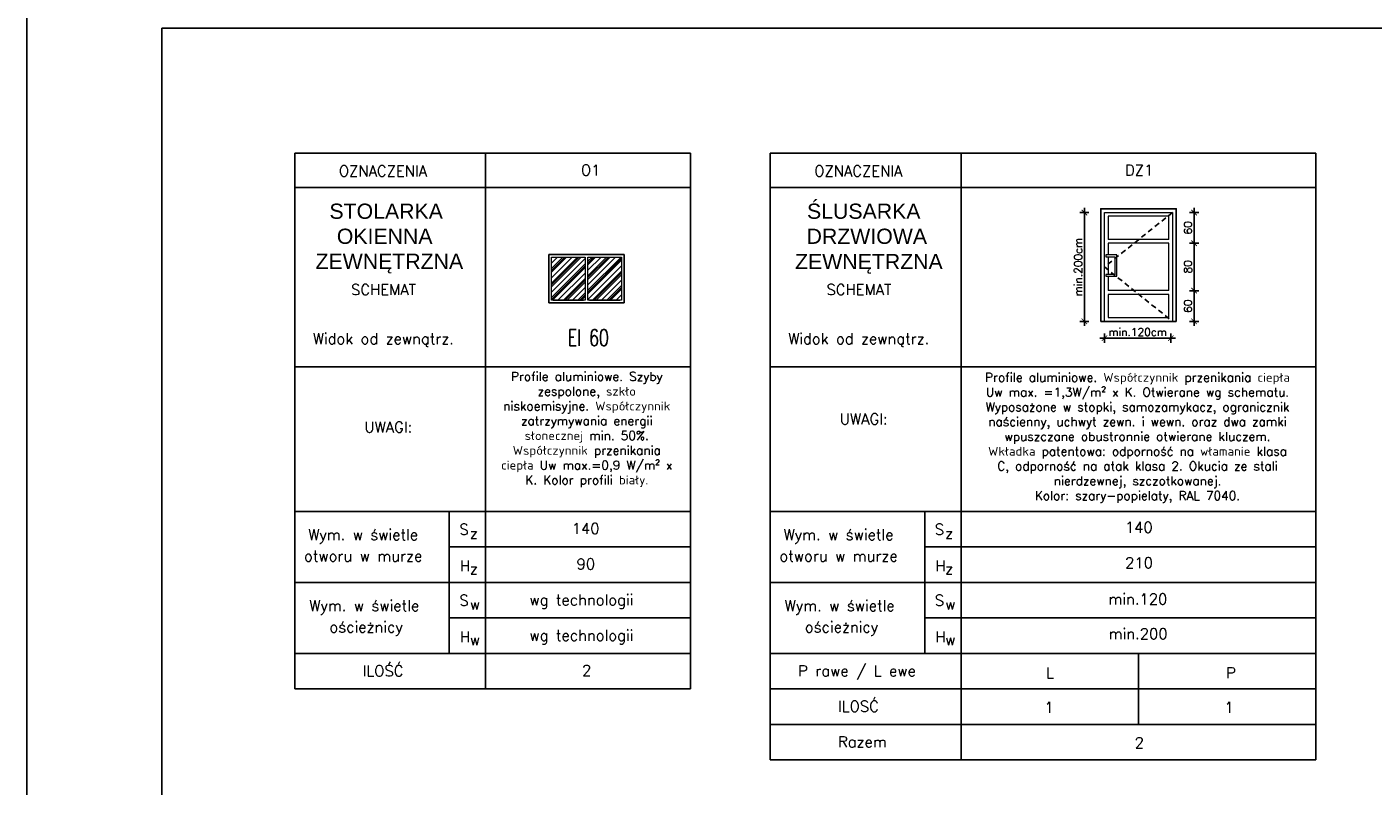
# Model space of a CAD drawing. Header units: millimetres. Extents: x 31969 to 285678, y -69766 to -1123.
# Tile 64 of 176: x 145465 to 147961, y -16869 to -15461. Entities that reach past the tile are written whole.
import ezdxf

# ---------------------------------------------------------------- set-up
doc = ezdxf.new("R2010")
doc.units = ezdxf.units.MM
doc.linetypes.add('KRESKOWA-SREDNIA', pattern=[0.2, 0.12, -0.08])
for name, color, linetype in [('a-elewacja 1', 1, 'Continuous'), ('a-izolacja 1', 3, 'Continuous'), ('a-opis 1', 3, 'Continuous'), ('a-opis 2', 1, 'Continuous'), ('a-opis 3', 15, 'Continuous'), ('a-przerywana 2', 3, 'Continuous'), ('a-ramka', 7, 'Continuous'), ('a-szraf 1', 250, 'Continuous'), ('a-wymiary', 11, 'Continuous')]:
    doc.layers.add(name, color=color, linetype=linetype)
doc.layers.add('a-elewacja 3', color=3, linetype='Continuous', lineweight=20)
doc.styles.add('ARIAL', font='arial.ttf')
doc.styles.add('MAREK', font='simplex.shx')
doc.styles.add('RS01507', font='romans.shx', dxfattribs={"width": 0.7, "height": 0.15})
doc.dimstyles.new('MAREK', dxfattribs={"dimscale": 0.85, "dimtxt": 17, "dimasz": 12, "dimexe": 10, "dimexo": 0.625, "dimgap": 5, "dimtad": 1, "dimdec": 1, "dimdsep": 46, "dimtxsty": 'MAREK', "dimblk1": 'ARCHTICK', "dimblk2": 'ARCHTICK', "dimsah": 1, "dimcen": 2.5, "dimdle": 10, "dimadec": 0, "dimazin": 0, "dimtfac": 1, "dimtdec": 1, "dimtmove": 1, "dimatfit": 3, "dimldrblk": 'ARCHTICK', "dimfxl": 10, "dimfxlon": 1, "dimtolj": 1, "dimtzin": 0, "dimarcsym": 0})

# ---------------------------------------------------------------- blocks, each defined once
blk = doc.blocks.new('_ARCHTICK')
at = {"color": 0, "linetype": 'ByBlock', "const_width": 0.15}
blk.add_lwpolyline([(-0.5, -0.5), (0.5, 0.5)], dxfattribs=at)
blk = doc.blocks.new('*D787')
at = {"layer": 'a-wymiary', "color": 0, "lineweight": -2}
for p, q in [((147629.2, -15796.6), (147629.2, -15870.6)), ((147620.7, -15805.1), (147637.7, -15805.1)), ((147620.7, -15862.1), (147637.7, -15862.1))]:
    blk.add_line(p, q, dxfattribs=at)
at = {"layer": 'DEFPOINTS', "color": 0}
for p in [(147589.1, -15805.1), (147582.1, -15862.1), (147629.2, -15862.1)]:
    blk.add_point(p, dxfattribs=at)
at = {"layer": 'a-wymiary', "color": 0, "lineweight": -2, "xscale": 10.2, "yscale": 10.2, "zscale": 10.2}
for p, rotation in [((147629.2, -15805.1), 90), ((147629.2, -15862.1), 270)]:
    blk.add_blockref('_ARCHTICK', p, dxfattribs=dict(at, rotation=rotation))
at = {"layer": 'a-wymiary', "color": 0, "insert": (147617.7, -15833.6), "char_height": 14.45, "attachment_point": 5, "rotation": 90, "style": 'MAREK'}
blk.add_mtext('\\A1;60', dxfattribs=at)
blk = doc.blocks.new('*D788')
at = {"layer": 'a-wymiary', "color": 0, "lineweight": -2}
for p, q in [((147620.7, -15862.1), (147637.7, -15862.1)), ((147629.2, -15853.6), (147629.2, -15958.6)), ((147620.7, -15950.1), (147637.7, -15950.1))]:
    blk.add_line(p, q, dxfattribs=at)
at = {"layer": 'DEFPOINTS', "color": 0}
for p in [(147582.1, -15862.1), (147582.1, -15950.1), (147629.2, -15950.1)]:
    blk.add_point(p, dxfattribs=at)
at = {"layer": 'a-wymiary', "color": 0, "lineweight": -2, "xscale": 10.2, "yscale": 10.2, "zscale": 10.2}
for p, rotation in [((147629.2, -15862.1), 90), ((147629.2, -15950.1), 270)]:
    blk.add_blockref('_ARCHTICK', p, dxfattribs=dict(at, rotation=rotation))
at = {"layer": 'a-wymiary', "color": 0, "insert": (147617.7, -15906.1), "char_height": 14.45, "attachment_point": 5, "rotation": 90, "style": 'MAREK'}
blk.add_mtext('\\A1;80', dxfattribs=at)
blk = doc.blocks.new('*D789')
at = {"layer": 'a-wymiary', "color": 0, "lineweight": -2}
for p, q in [((147629.2, -15941.6), (147629.2, -16015.6)), ((147620.7, -15950.1), (147637.7, -15950.1)), ((147620.7, -16007.1), (147637.7, -16007.1))]:
    blk.add_line(p, q, dxfattribs=at)
at = {"layer": 'DEFPOINTS', "color": 0}
for p in [(147582.1, -15950.1), (147582.1, -16007.1), (147629.2, -16007.1)]:
    blk.add_point(p, dxfattribs=at)
at = {"layer": 'a-wymiary', "color": 0, "lineweight": -2, "xscale": 10.2, "yscale": 10.2, "zscale": 10.2}
for p, rotation in [((147629.2, -15950.1), 90), ((147629.2, -16007.1), 270)]:
    blk.add_blockref('_ARCHTICK', p, dxfattribs=dict(at, rotation=rotation))
at = {"layer": 'a-wymiary', "color": 0, "insert": (147617.7, -15978.6), "char_height": 14.45, "width": 22.918, "attachment_point": 5, "rotation": 90, "style": 'MAREK'}
blk.add_mtext('\\A1;60', dxfattribs=at)
blk = doc.blocks.new('*D790')
at = {"layer": 'a-wymiary', "color": 0, "lineweight": -2}
for p, q in [((147425.7, -15796.6), (147425.7, -16015.5)), ((147434.2, -15805.1), (147417.2, -15805.1)), ((147434.2, -16007), (147417.2, -16007))]:
    blk.add_line(p, q, dxfattribs=at)
at = {"layer": 'DEFPOINTS', "color": 0}
for p in [(147478.5, -15805.1), (147425.7, -16007), (147477.6, -16007)]:
    blk.add_point(p, dxfattribs=at)
at = {"layer": 'a-wymiary', "color": 0, "lineweight": -2, "xscale": 10.2, "yscale": 10.2, "zscale": 10.2}
for p, rotation in [((147425.7, -15805.1), 90), ((147425.7, -16007), 270)]:
    blk.add_blockref('_ARCHTICK', p, dxfattribs=dict(at, rotation=rotation))
at = {"layer": 'a-wymiary', "color": 0, "insert": (147414.2, -15906), "char_height": 14.45, "attachment_point": 5, "rotation": 90, "style": 'MAREK'}
blk.add_mtext('\\A1;min.200cm', dxfattribs=at)
blk = doc.blocks.new('*D791')
at = {"layer": 'a-wymiary', "color": 0, "lineweight": -2}
for p, q in [((147594.6, -16038.1), (147454.6, -16038.1)), ((147463.1, -16029.6), (147463.1, -16046.6)), ((147586.1, -16029.6), (147586.1, -16046.6))]:
    blk.add_line(p, q, dxfattribs=at)
at = {"layer": 'DEFPOINTS', "color": 0}
for p in [(147463.1, -16007.1), (147586.1, -16007.1), (147463.1, -16038.1)]:
    blk.add_point(p, dxfattribs=at)
at = {"layer": 'a-wymiary', "color": 0, "lineweight": -2, "xscale": 10.2, "yscale": 10.2, "zscale": 10.2, "rotation": 180}
blk.add_blockref('_ARCHTICK', (147463.1, -16038.1), dxfattribs=at)
at = {"layer": 'a-wymiary', "color": 0, "lineweight": -2, "xscale": 10.2, "yscale": 10.2, "zscale": 10.2}
blk.add_blockref('_ARCHTICK', (147586.1, -16038.1), dxfattribs=at)
at = {"layer": 'a-wymiary', "color": 0, "insert": (147524.6, -16026.7), "char_height": 14.45, "attachment_point": 5, "style": 'MAREK'}
blk.add_mtext('\\A1;min.120cm', dxfattribs=at)

msp = doc.modelspace()

# ---------------------------------------------------------------- hatches: boundary and pattern name
at = {"layer": 'a-szraf 1', "ltscale": 10}
h = msp.add_hatch(dxfattribs=at)
h.set_pattern_fill('PLASTI', color=256, scale=3, angle=45)
h.set_pattern_definition([(45, (0, 72.495), (-13.4703842, 13.4703842), []), (45, (-1.684, 74.179), (-13.4703842, 13.4703842), []), (45, (-3.368, 75.862), (-13.4703842, 13.4703842), []), (45, (-8.419, 80.914), (-13.4703842, 13.4703842), [])])
h.paths.add_polyline_path([(146567.53, -15887.73), (146505.03, -15887.73), (146505.03, -15967.73), (146567.53, -15967.73)])
h.paths.add_polyline_path([(146437.53, -15967.73), (146500.03, -15967.73), (146500.03, -15887.73), (146437.53, -15887.73)])

# ---------------------------------------------------------------- linework, layer by layer
at = {"layer": 'a-elewacja 1'}
for p, q in [((147596.09, -15798.07), (147596.09, -15798.07)), ((147596.09, -16007.07), (147456.09, -16007.07))]:
    msp.add_line(p, q, dxfattribs=at)
at = {"layer": 'a-elewacja 1', "ltscale": 100}
for p, q in [((146572.53, -15882.73), (146432.53, -15882.73)), ((146432.53, -15882.73), (146432.53, -15972.73)), ((146572.53, -15882.73), (146572.53, -15972.73)), ((146572.53, -15972.73), (146432.53, -15972.73))]:
    msp.add_line(p, q, dxfattribs=at)
at = {"layer": 'a-elewacja 1'}
msp.add_lwpolyline([(147456.09, -16007.07), (147456.09, -15798.07), (147596.09, -15798.07), (147596.09, -16007.07)], dxfattribs=at)
at = {"layer": 'a-elewacja 3'}
for p, q in [((147463.09, -16007.07), (147463.09, -15805.07)), ((147463.09, -15805.07), (147589.09, -15805.07)), ((147589.09, -15805.07), (147589.09, -16007.07)), ((147582.09, -15855.07), (147470.09, -15855.07)), ((147582.09, -15862.07), (147470.09, -15862.07)), ((147582.09, -15950.07), (147470.09, -15950.07)), ((147582.09, -15957.07), (147470.09, -15957.07))]:
    msp.add_line(p, q, dxfattribs=at)
for points in [[(147582.09, -15855.07), (147582.09, -15812.07), (147470.09, -15812.07), (147470.09, -15855.07)], [(147470.09, -15862.07), (147470.09, -15883.72)], [(147582.09, -15950.07), (147582.09, -15862.07)], [(146500.03, -15887.73), (146500.03, -15967.73), (146437.53, -15967.73), (146437.53, -15887.73), (146500.03, -15887.73)], [(146505.03, -15887.73), (146567.53, -15887.73), (146567.53, -15967.73), (146505.03, -15967.73), (146505.03, -15887.73)], [(147485.68, -15883.72), (147465.59, -15883.72), (147465.59, -15887.32), (147482.08, -15887.32), (147482.08, -15919.81), (147465.59, -15919.81), (147465.59, -15923.41), (147485.68, -15923.41), (147485.68, -15919.81), (147485.68, -15883.72)], [(147470.09, -15887.32), (147470.09, -15919.81)], [(147470.09, -15923.41), (147470.09, -15950.07)], [(147470.09, -15957.07), (147470.09, -16000.07), (147582.09, -16000.07), (147582.09, -15957.07)]]:
    msp.add_lwpolyline(points, dxfattribs=at)
at = {"layer": 'a-izolacja 1'}
for p, q in [((146440.53, -15967.73), (146497.03, -15967.73)), ((146564.53, -15967.73), (146508.03, -15967.73))]:
    msp.add_line(p, q, dxfattribs=at)
at = {"layer": 'a-opis 2', "ltscale": 40}
for p, q in [((145961.59, -15694.97), (145961.59, -16688.92)), ((145961.59, -15694.97), (146695.18, -15694.97)), ((146315.51, -15694.97), (146315.51, -16688.92)), ((146695.18, -15694.97), (146695.18, -16688.92)), ((146843.08, -15694.97), (147855.18, -15694.97)), ((146843.08, -15694.97), (146843.08, -16820.58)), ((147197, -15694.97), (147197, -16820.58)), ((147855.18, -15694.97), (147855.18, -16820.58)), ((145961.59, -15758.97), (146695.18, -15758.97)), ((146843.08, -15758.97), (147855.18, -15758.97)), ((145961.59, -16091.47), (146695.18, -16091.47)), ((146843.08, -16091.47), (147855.18, -16091.47)), ((145961.59, -16359.78), (146695.18, -16359.78)), ((146843.08, -16359.78), (147855.18, -16359.78)), ((145961.59, -16623.09), (146695.18, -16623.09)), ((145961.59, -16623.09), (146695.18, -16623.09)), ((146843.08, -16623.09), (147855.18, -16623.09)), ((146843.08, -16623.09), (147855.18, -16623.09)), ((147526.09, -16623.09), (147526.09, -16754.75)), ((145961.59, -16688.92), (146695.18, -16688.92)), ((146843.08, -16688.92), (147855.18, -16688.92)), ((146843.08, -16688.92), (147855.18, -16688.92)), ((146843.08, -16754.75), (147855.18, -16754.75)), ((146843.08, -16754.75), (147855.18, -16754.75)), ((146843.08, -16754.75), (147855.18, -16754.75)), ((146843.08, -16820.58), (147855.18, -16820.58))]:
    msp.add_line(p, q, dxfattribs=at)
at = {"layer": 'a-opis 2', "ltscale": 2}
for p, q in [((146248.15, -16359.78), (146248.15, -16623.09)), ((147129.64, -16359.78), (147129.64, -16623.09)), ((146248.15, -16425.61), (146695.18, -16425.61)), ((147129.64, -16425.61), (147855.18, -16425.61)), ((145961.59, -16491.44), (146695.18, -16491.44)), ((146843.08, -16491.44), (147855.18, -16491.44)), ((146248.15, -16557.26), (146695.18, -16557.26)), ((147129.64, -16557.26), (147855.18, -16557.26))]:
    msp.add_line(p, q, dxfattribs=at)
at = {"layer": 'a-przerywana 2', "linetype": 'KRESKOWA-SREDNIA', "ltscale": 80}
for p, q in [((147589.09, -15805.07), (147463.09, -15906.07)), ((147463.09, -15906.07), (147589.09, -16007.07))]:
    msp.add_line(p, q, dxfattribs=at)
at = {"layer": 'a-ramka', "ltscale": 0.5}
for points in [[(149665.01, -18363.32), (145465.01, -18363.32), (145465.01, -15393.32), (149665.01, -15393.32)], [(145715.01, -15463.32), (149595.01, -15463.32), (149595.01, -18293.32), (145715.01, -18293.32)]]:
    msp.add_lwpolyline(points, close=True, dxfattribs=at)

# ---------------------------------------------------------------- texts
at = {"layer": 'a-opis 1', "ltscale": 2, "style": 'MAREK'}
for p in [(145995.06, -16049.18), (146876.55, -16049.18)]:
    msp.add_text('Widok od zewnątrz.', height=20.0724, dxfattribs=at).set_placement(p)
at = {"layer": 'a-opis 1', "ltscale": 2, "char_height": 16.44663, "attachment_point": 1, "style": 'MAREK'}
for s, insert, width in [('\\pxqc;\\PProfile aluminiowe. Szyby zespolone, szkło niskoemisyjne. Współczynnik zatrzymywania energii słonecznej min. 50%. Współczynnik przenikania ciepła Uw max.=0,9 W/m² x K. Kolor profili biały.', (146322.89, -16073.67), 360.4716), ('\\pxqc;\\PProfile aluminiowe. Współczynnik przenikania ciepła Uw max. =1,3W/m² x K. Otwierane wg schematu. Wyposażone w stopki, samozamykacz, ogranicznik naścienny, uchwyt zewn. i wewn. oraz dwa zamki wpuszczane obustronnie otwierane kluczem. Wkładka patentowa: odporność na włamanie klasa C, odporność na atak klasa 2. Okucia ze stali nierdzewnej, szczotkowanej.\\PKolor: szary-popielaty, RAL 7040.', (147207.09, -16075.31), 634.3444)]:
    msp.add_mtext(s, dxfattribs=dict(at, insert=insert, width=width))
at = {"layer": 'a-opis 2', "ltscale": 2}
for s, height, style, p in [('OZNACZENIA', 20.072, 'MAREK', (146043.44, -15737.98)), ('O1', 20.072, 'MAREK', (146492.35, -15736.5)), ('OZNACZENIA', 20.072, 'MAREK', (146924.93, -15737.98)), ('DZ1', 20.072, 'MAREK', (147500.92, -15736.5)), ('STOLARKA', 28.224, 'ARIAL', (146025.96, -15816.79)), ('ŚLUSARKA', 28.224, 'ARIAL', (146911.5, -15816.79)), ('OKIENNA', 28.224, 'ARIAL', (146039.62, -15863.26)), ('DRZWIOWA', 28.224, 'ARIAL', (146910.62, -15863.26)), ('ZEWNĘTRZNA', 28.224, 'ARIAL', (146000.16, -15909.65)), ('ZEWNĘTRZNA', 28.224, 'ARIAL', (146889.31, -15910.19)), ('SCHEMAT ', 20.072, 'MAREK', (146066.08, -15958.08)), ('SCHEMAT ', 20.072, 'MAREK', (146947.57, -15958.08)), ('UWAGI:', 20.072, 'MAREK', (146090.78, -16213.23)), ('UWAGI:', 20.072, 'MAREK', (146972.26, -16198.23)), ('Wym. w świetle', 20.0724, 'MAREK', (145986.52, -16412.87)), ('S', 20.07, 'MAREK', (146266.92, -16402.96)), ('z', 20.07, 'MAREK', (146286.27, -16410.09)), ('140', 20.072, 'MAREK', (146475.1, -16401.31)), ('Wym. w świetle', 20.0724, 'MAREK', (146868.01, -16412.87)), ('S', 20.07, 'MAREK', (147148.4, -16402.96)), ('z', 20.07, 'MAREK', (147167.76, -16410.09)), ('140', 20.072, 'MAREK', (147500.89, -16399.11)), ('otworu w murze', 20.0724, 'MAREK', (145978.81, -16452.36)), ('90', 20.072, 'MAREK', (146484.17, -16467.14)), ('otworu w murze', 20.0724, 'MAREK', (146860.29, -16452.36)), ('210', 20.072, 'MAREK', (147501.25, -16464.93)), ('H', 20.07, 'MAREK', (146267.88, -16470.7)), ('z', 20.07, 'MAREK', (146286.27, -16475.91)), ('H', 20.07, 'MAREK', (147149.37, -16470.7)), ('z', 20.07, 'MAREK', (147167.76, -16475.91)), ('Wym. w świetle', 20.0724, 'MAREK', (145988.58, -16544.53)), ('S', 20.07, 'MAREK', (146266.92, -16534.62)), ('wg technologii', 20.0724, 'MAREK', (146396.73, -16533.72)), ('Wym. w świetle', 20.0724, 'MAREK', (146870.07, -16544.53)), ('S', 20.07, 'MAREK', (147148.4, -16534.62)), ('min.120', 20.072, 'MAREK', (147470.38, -16532.23)), ('w', 20.07, 'MAREK', (146286.27, -16541.74)), ('w', 20.07, 'MAREK', (147167.76, -16541.74)), ('ościeżnicy', 20.072, 'MAREK', (146025.95, -16584.02)), ('ościeżnicy', 20.072, 'MAREK', (146907.44, -16584.02)), ('H', 20.07, 'MAREK', (146267.88, -16602.36)), ('w', 20.07, 'MAREK', (146286.27, -16607.57)), ('wg technologii', 20.0724, 'MAREK', (146396.73, -16599.55)), ('H', 20.07, 'MAREK', (147149.37, -16602.36)), ('w', 20.07, 'MAREK', (147167.76, -16607.57)), ('min.200', 20.072, 'MAREK', (147470.83, -16596.61)), ('ILOŚĆ', 20.072, 'MAREK', (146087.51, -16665.44)), ('2', 20.07, 'MAREK', (146494.27, -16664.63)), ('P rawe / L ewe', 20.0724, 'MAREK', (146894.91, -16665.44)), ('L', 20.07, 'MAREK', (147354.57, -16669.11)), ('P', 20.07, 'MAREK', (147688.58, -16669.11)), ('ILOSĆ', 20.072, 'MAREK', (146968.99, -16731.27)), ('Razem', 20.072, 'MAREK', (146968.99, -16797.1))]:
    msp.add_text(s, height=height, dxfattribs=dict(at, style=style)).set_placement(p)
at = {"layer": 'a-opis 2', "ltscale": 40, "style": 'MAREK'}
for s, p in [('1', (147351.6, -16733.23)), ('1', (147685.61, -16733.23)), ('2', (147518.98, -16799.06))]:
    msp.add_text(s, height=20.07, dxfattribs=at).set_placement(p)
at = {"layer": 'a-opis 3', "ltscale": 40, "insert": (146214.01, -16021.89), "char_height": 30.5963, "width": 583.9582, "attachment_point": 1, "style": 'RS01507'}
msp.add_mtext('\\pxqc;EI 60', dxfattribs=at)

# ---------------------------------------------------------------- dimensions: what is measured, and where the dimension line sits
at = {"layer": 'a-wymiary'}
for base, p1, p2, text, picture, middle in [((147425.65, -16007.03), (147478.48, -15805.07), (147477.59, -16007.03), 'min.200cm', '*D790', (147414.18, -15906.05)), ((147629.16, -15862.07), (147589.09, -15805.07), (147582.09, -15862.07), '60', '*D787', (147617.68, -15833.57)), ((147629.16, -15950.07), (147582.09, -15862.07), (147582.09, -15950.07), '80', '*D788', (147617.68, -15906.07)), ((147629.16, -16007.07), (147582.09, -15950.07), (147582.09, -16007.07), '60', '*D789', (147617.68, -15978.57))]:
    dim = msp.add_linear_dim(base=base, p1=p1, p2=p2, angle=90, text=text, dimstyle='MAREK', dxfattribs=at)
    dim.commit()
    dim.dimension.update_dxf_attribs({"geometry": picture, "text_midpoint": middle})
dim = msp.add_linear_dim(base=(147463.09, -16038.14), p1=(147586.09, -16007.07), p2=(147463.09, -16007.07), angle=180, text='min.120cm', dimstyle='MAREK', dxfattribs=at)
dim.commit()
dim.dimension.update_dxf_attribs({"geometry": '*D791', "text_midpoint": (147524.59, -16038.14), "dimtype": 160})

doc.saveas('drawing.dxf')
